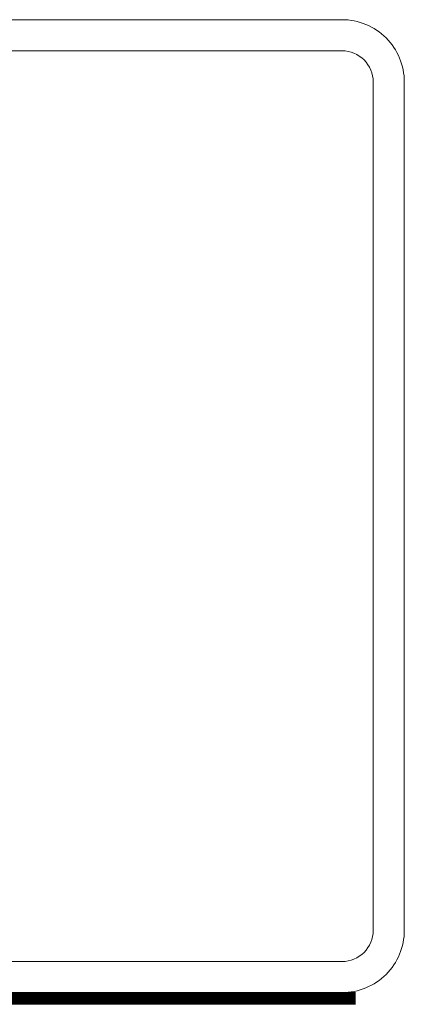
# Model space of a CAD drawing. Header units: inches. Extents: x -96941 to 10978768, y -673 to 1070890.
# Tile 54 of 256: x 55773 to 55813, y 3742 to 3843. Entities that reach past the tile are written whole.
import ezdxf

# ---------------------------------------------------------------- set-up
doc = ezdxf.new("R2010")
doc.units = ezdxf.units.IN
doc.linetypes.add('JIS_02_0.7', pattern=[1.35, 0.75, -0.6])
for name, color, linetype, lineweight in [('!_A_01_TENKÁ', 8, 'Continuous', 13), ('_MB_foil_0.7', 102, 'JIS_02_0.7', 70), ('_MB_foil_obrys_0.00', 106, 'Continuous', 0)]:
    doc.layers.add(name, color=color, linetype=linetype, lineweight=lineweight)

# ---------------------------------------------------------------- blocks, each defined once
blk = doc.blocks.new('-120699')
at = {"layer": '_MB_foil_0.7', "ltscale": 5, "const_width": 1.2}
blk.add_lwpolyline([(-25, 0.6), (25, 0.6)], dxfattribs=at)
at = {"layer": '_MB_foil_obrys_0.00', "ltscale": 5}
for points in [[(-25, 1.2), (25, 1.2)], [(-25, 0), (25, 0)]]:
    blk.add_lwpolyline(points, dxfattribs=at)

msp = doc.modelspace()

# ---------------------------------------------------------------- linework, layer by layer
at = {"layer": '!_A_01_TENKÁ', "color": 14, "true_color": 0xa30000}
for points in [[(55806.335, 3843.404, -0.4142136), (55812.735, 3837.004), (55812.735, 3749.804, -0.4142136), (55806.335, 3743.404), (55759.135, 3743.404, -0.4142136), (55752.735, 3749.804), (55752.735, 3837.004, -0.4142136), (55759.135, 3843.404)], [(55755.935, 3749.804), (55755.935, 3837.004, -0.4142136), (55759.135, 3840.204), (55806.335, 3840.204, -0.4142136), (55809.535, 3837.004), (55809.535, 3749.804, -0.4142136), (55806.335, 3746.604), (55759.135, 3746.604, -0.4142136)]]:
    msp.add_lwpolyline(points, format="xyb", close=True, dxfattribs=at)

# ---------------------------------------------------------------- block references
at = {"color": 14, "true_color": 0xa30000, "xscale": -1, "rotation": 180}
msp.add_blockref('-120699', (55782.735, 3743.404), dxfattribs=at)

doc.saveas('drawing.dxf')
